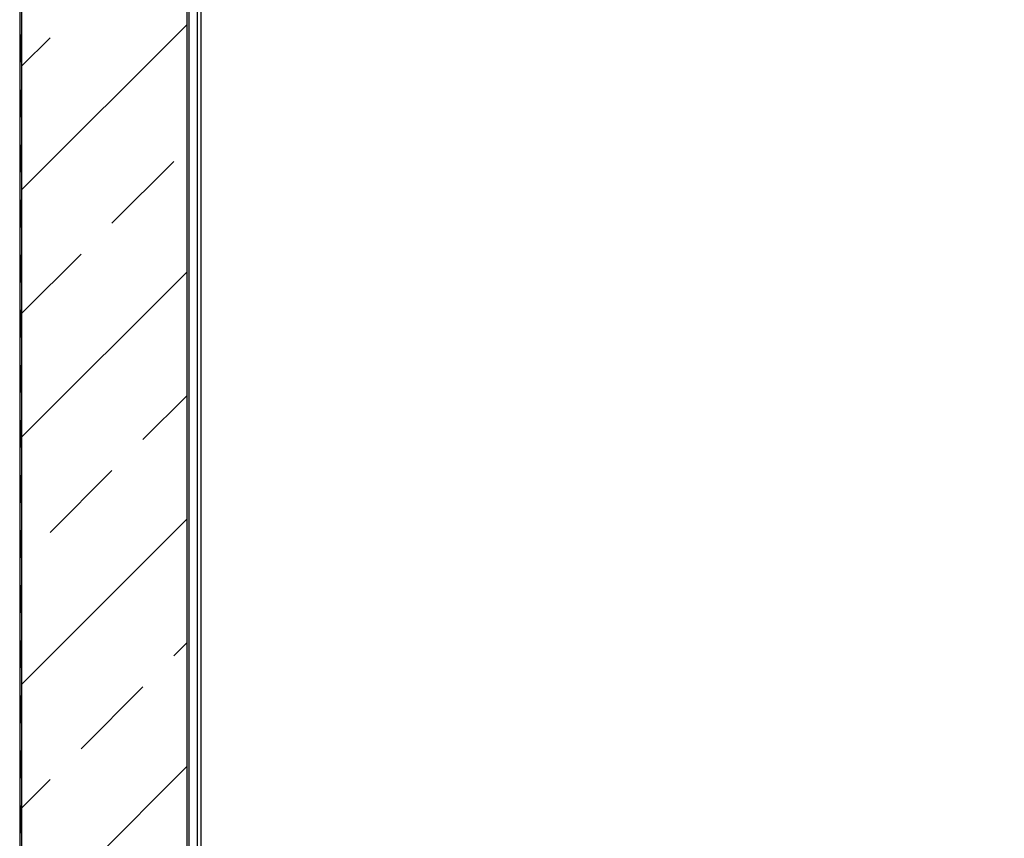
# Model space of a CAD drawing. Header units: millimetres. Extents: x -57642 to 5082813, y -177084 to 58112.
# Tile 27 of 212: x 29860 to 31648, y -61810 to -60323. Entities that reach past the tile are written whole.
import ezdxf

# ---------------------------------------------------------------- set-up
doc = ezdxf.new("R2010")
doc.units = ezdxf.units.MM
doc.linetypes.add('JIS_02_1.0', pattern=[2, 1, -1])

msp = doc.modelspace()

# ---------------------------------------------------------------- hatches: boundary and pattern name
at = {"lineweight": 13}
h = msp.add_hatch(dxfattribs=at)
h.set_pattern_fill('ANSI33', color=256, scale=50, style=0)
h.set_pattern_definition([(45, (-7e-12, -120130.96), (-224.5064, 224.5064), []), (45, (224.5, -120130.96), (-224.5064, 224.5064), [158.75, -79.375])])
h.paths.add_polyline_path([(30164.44088, -59531.1047), (30153.42837, -59531.1047), (30153.42837, -59497.1047), (29864.44086, -59497.1047), (29864.44086, -59502.1047), (29864.44349, -67364.5518), (38751.11669, -67808.88546), (39444.33592, -68502.1047), (40789.44271, -68502.1047), (42134.54949, -68502.1047), (42827.76872, -67808.88546), (51714.44186, -67364.55181), (51714.44455, -59502.1047), (51714.44455, -59497.1047), (51425.45704, -59497.1047), (51425.45704, -59531.1047), (51412.0797, -66749.9047), (51433.44271, -66749.9047), (51433.44271, -66819.9047), (41927.44271, -67295.2047), (41927.44271, -68002.1047), (39651.44271, -68002.1047), (39651.44271, -67295.2047), (30145.44271, -66819.9047), (30145.44271, -66749.9047), (30164.4436, -66749.90469)])

# ---------------------------------------------------------------- linework, layer by layer
for p, q in [((29860.4435, -59148.19159), (29860.4435, -67415.38734)), ((29864.4435, -67415.58734), (29864.44086, -59502.1047)), ((30164.44362, -66781.9047), (30164.44086, -59497.18652)), ((30168.44086, -66781.9047), (30168.44086, -59497.1047)), ((30183.44271, -61944.49701), (30183.44271, -59522.1047)), ((30189.44271, -59522.1047), (30189.44271, -66822.1047))]:
    msp.add_line(p, q)
at = {"linetype": 'JIS_02_1.0', "lineweight": 50, "ltscale": 50}
msp.add_line((29862.4435, -59150.16324), (29862.4435, -67415.48734), dxfattribs=at)

doc.saveas('drawing.dxf')
